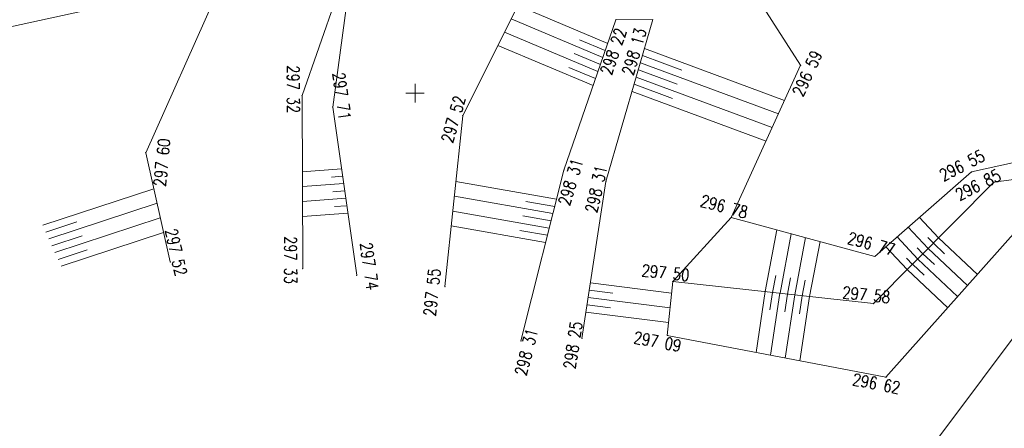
# Model space of a CAD drawing. Header units: metres. Extents: x -457078 to -456448, y -1111280 to -1111132.
# Tile 24 of 35: x -456736 to -456709, y -1111234 to -1111223. Entities that reach past the tile are written whole.
import ezdxf
from ezdxf.enums import TextEntityAlignment as Align

# ---------------------------------------------------------------- set-up
doc = ezdxf.new("R2010")
doc.units = ezdxf.units.M
doc.header["$MEASUREMENT"] = 0
doc.layers.get('0').update_dxf_attribs({"lineweight": 13})
for name, color, linetype, lineweight in [('GEOD - VYSKY', 34, 'Continuous', 0), ('Hranice parcel', 9, 'Continuous', 13), ('SIT', 5, 'Continuous', 13), ('SKRYTE_BODY', 7, 'Continuous', 0), ('SRAFY', 7, 'Continuous', 0), ('TEREN', 7, 'Continuous', 13)]:
    doc.layers.add(name, color=color, linetype=linetype, lineweight=lineweight)
doc.styles.add('ROMANS', font='romans.shx')

# ---------------------------------------------------------------- blocks, each defined once
blk = doc.blocks.new('SIT')
at = {"color": 0, "linetype": 'ByBlock', "lineweight": -2}
for p, q in [((-1, 0), (1, 0)), ((0, 1), (0, -1))]:
    blk.add_line(p, q, dxfattribs=at)

msp = doc.modelspace()

# ---------------------------------------------------------------- linework, layer by layer
at = {"layer": 'Hranice parcel', "ltscale": 0.25, "flags": 128}
msp.add_lwpolyline([(-456698.75, -1111218.05), (-456724.32, -1111252.2), (-456722.418, -1111277.746)], dxfattribs=at)
at = {"layer": 'SKRYTE_BODY', "ltscale": 0.25}
for p in [(-456719.588, -1111223.023), (-456714.612, -1111224.251), (-456728.044, -1111225.067), (-456728.044, -1111225.067), (-456727.217, -1111225.376), (-456727.217, -1111225.376), (-456723.715, -1111225.609), (-456732.257, -1111226.605), (-456720.989, -1111227.072), (-456710.007, -1111227.122), (-456719.857, -1111227.381), (-456709.403, -1111227.404), (-456716.481, -1111228.349), (-456716.481, -1111228.349), (-456731.597, -1111229.548), (-456712.612, -1111229.398), (-456728.027, -1111229.727), (-456726.569, -1111229.905), (-456718.056, -1111230.076), (-456718.056, -1111230.076), (-456718.056, -1111230.076), (-456724.193, -1111230.212), (-456712.648, -1111230.669), (-456722.147, -1111231.674), (-456720.504, -1111231.607), (-456718.206, -1111231.528), (-456718.206, -1111231.528), (-456712.315, -1111232.656)]:
    msp.add_point(p, dxfattribs=at)
at = {"layer": 'SRAFY', "ltscale": 0.25}
for p, q in [((-456719.809, -1111223.663), (-456722.231, -1111222.643)), ((-456719.941, -1111224.042), (-456722.41, -1111223.002)), ((-456720.072, -1111224.421), (-456722.59, -1111223.36)), ((-456720.203, -1111224.8), (-456722.769, -1111223.719)), ((-456719.875, -1111223.853), (-456720.567, -1111223.561)), ((-456718.816, -1111223.798), (-456715.044, -1111225.198)), ((-456720.006, -1111224.231), (-456720.712, -1111223.934)), ((-456718.872, -1111223.991), (-456717.81, -1111224.385)), ((-456720.137, -1111224.61), (-456720.857, -1111224.307)), ((-456718.928, -1111224.184), (-456715.21, -1111225.563)), ((-456719.04, -1111224.569), (-456715.377, -1111225.928)), ((-456718.984, -1111224.376), (-456717.937, -1111224.764)), ((-456719.096, -1111224.761), (-456718.065, -1111225.144)), ((-456719.151, -1111224.954), (-456715.543, -1111226.293)), ((-456726.979, -1111227.041), (-456728.037, -1111227.118)), ((-456726.95, -1111227.24), (-456727.253, -1111227.262)), ((-456726.922, -1111227.438), (-456728.035, -1111227.519)), ((-456721.187, -1111227.859), (-456723.899, -1111227.38)), ((-456735.027, -1111228.562), (-456732.039, -1111227.575)), ((-456726.894, -1111227.637), (-456727.212, -1111227.66)), ((-456721.285, -1111228.248), (-456723.94, -1111227.779)), ((-456734.864, -1111228.93), (-456731.951, -1111227.968)), ((-456726.865, -1111227.835), (-456728.034, -1111227.92)), ((-456726.837, -1111228.034), (-456727.171, -1111228.058)), ((-456721.236, -1111228.054), (-456722.011, -1111227.917)), ((-456726.808, -1111228.232), (-456728.032, -1111228.321)), ((-456721.383, -1111228.637), (-456723.982, -1111228.177)), ((-456721.334, -1111228.443), (-456722.093, -1111228.308)), ((-456734.945, -1111228.746), (-456734.113, -1111228.471)), ((-456734.701, -1111229.297), (-456731.863, -1111228.36)), ((-456721.481, -1111229.026), (-456724.023, -1111228.576)), ((-456710.893, -1111228.903), (-456711.412, -1111228.349)), ((-456734.537, -1111229.665), (-456731.776, -1111228.752)), ((-456721.432, -1111228.831), (-456722.174, -1111228.7)), ((-456715.566, -1111230.349), (-456715.251, -1111228.683)), ((-456715.167, -1111230.393), (-456714.864, -1111228.788)), ((-456711.175, -1111229.187), (-456711.713, -1111228.613)), ((-456734.782, -1111229.114), (-456733.971, -1111228.846)), ((-456714.769, -1111230.436), (-456714.476, -1111228.893)), ((-456714.37, -1111230.48), (-456714.089, -1111228.997)), ((-456711.457, -1111229.471), (-456712.015, -1111228.876)), ((-456711.034, -1111229.045), (-456711.182, -1111228.887)), ((-456711.034, -1111229.045), (-456710.731, -1111229.329)), ((-456710.893, -1111228.903), (-456709.85, -1111229.884)), ((-456734.619, -1111229.481), (-456733.83, -1111229.22)), ((-456711.739, -1111229.755), (-456712.316, -1111229.139)), ((-456711.316, -1111229.329), (-456711.47, -1111229.165)), ((-456711.316, -1111229.329), (-456711.009, -1111229.618)), ((-456711.175, -1111229.187), (-456710.116, -1111230.183)), ((-456711.598, -1111229.613), (-456711.757, -1111229.443)), ((-456711.598, -1111229.612), (-456711.286, -1111229.906)), ((-456711.457, -1111229.471), (-456710.382, -1111230.482)), ((-456711.739, -1111229.754), (-456710.647, -1111230.781)), ((-456720.274, -1111230.108), (-456718.088, -1111230.388)), ((-456715.367, -1111230.371), (-456715.28, -1111229.912)), ((-456714.968, -1111230.415), (-456714.884, -1111229.973)), ((-456714.569, -1111230.458), (-456714.489, -1111230.035)), ((-456720.305, -1111230.305), (-456719.675, -1111230.386)), ((-456715.566, -1111230.349), (-456715.812, -1111231.986)), ((-456715.367, -1111230.371), (-456715.438, -1111230.839)), ((-456715.168, -1111230.393), (-456715.419, -1111232.062)), ((-456714.969, -1111230.414), (-456715.041, -1111230.891)), ((-456720.365, -1111230.701), (-456719.73, -1111230.782)), ((-456720.335, -1111230.503), (-456718.129, -1111230.786)), ((-456714.77, -1111230.436), (-456715.026, -1111232.137)), ((-456714.571, -1111230.458), (-456714.644, -1111230.944)), ((-456714.372, -1111230.48), (-456714.633, -1111232.212)), ((-456720.396, -1111230.899), (-456718.17, -1111231.184))]:
    msp.add_line(p, q, dxfattribs=at)
at = {"layer": 'TEREN', "ltscale": 0.25}
for p, q in [((-456717.355, -1111219.977), (-456714.612, -1111224.251)), ((-456728.044, -1111225.067), (-456726.628, -1111220.999)), ((-456726.628, -1111220.999), (-456727.217, -1111225.376)), ((-456721.779, -1111221.741), (-456723.715, -1111225.609)), ((-456736.456, -1111223.335), (-456730.185, -1111221.966)), ((-456730.185, -1111221.966), (-456732.257, -1111226.605)), ((-456720.989, -1111227.072), (-456719.588, -1111223.023)), ((-456718.59, -1111223.022), (-456719.857, -1111227.381)), ((-456719.588, -1111223.023), (-456718.59, -1111223.022)), ((-456714.612, -1111224.251), (-456716.481, -1111228.349)), ((-456728.044, -1111225.067), (-456728.027, -1111229.727)), ((-456727.217, -1111225.376), (-456726.569, -1111229.905)), ((-456723.715, -1111225.609), (-456724.193, -1111230.212)), ((-456710.007, -1111227.122), (-456705.115, -1111226.032)), ((-456732.257, -1111226.605), (-456731.597, -1111229.548)), ((-456709.403, -1111227.404), (-456704.674, -1111226.733)), ((-456722.147, -1111231.674), (-456720.989, -1111227.072)), ((-456712.612, -1111229.398), (-456710.007, -1111227.122)), ((-456719.857, -1111227.381), (-456720.504, -1111231.607)), ((-456712.648, -1111230.669), (-456709.403, -1111227.404)), ((-456718.056, -1111230.076), (-456716.481, -1111228.349)), ((-456716.481, -1111228.349), (-456712.612, -1111229.398)), ((-456712.315, -1111232.656), (-456708.664, -1111228.55)), ((-456718.206, -1111231.528), (-456718.056, -1111230.076)), ((-456718.056, -1111230.076), (-456712.648, -1111230.669)), ((-456718.206, -1111231.528), (-456712.315, -1111232.656))]:
    msp.add_line(p, q, dxfattribs=at)

# ---------------------------------------------------------------- block references
at = {"layer": 'SIT', "ltscale": 0.25, "xscale": 0.25, "yscale": 0.25, "zscale": 0.25}
msp.add_blockref('SIT', (-456725, -1111225), dxfattribs=at)

# ---------------------------------------------------------------- texts
at = {"layer": 'GEOD - VYSKY', "style": 'ROMANS', "width": 0.8}
for s, rotation, p in [('298 22 ', 70.9138, (-456719.472, -1111223.847)), ('298 13 ', 73.7928, (-456718.915, -1111223.843)), ('296 59 ', 65.4834, (-456714.248, -1111224.456)), ('297 32 ', 270.209, (-456728.443, -1111224.988)), ('297 71 ', 278.1425, (-456727.123, -1111225.194)), ('297 52 ', 73.7413, (-456723.784, -1111225.663)), ('297 60 ', 84.2861, (-456731.648, -1111226.797)), ('296 55 ', 26.8525, (-456710.11, -1111227.053)), ('298 31 ', 73.3949, (-456720.629, -1111227.354)), ('298 31 ', 77.5442, (-456719.942, -1111227.533)), ('296 85 ', 26.8525, (-456709.676, -1111227.579)), ('296 78 ', 344.8301, (-456716.628, -1111228.237)), ('297 52 ', 282.6401, (-456731.577, -1111229.41)), ('296 77 ', 344.8301, (-456712.666, -1111229.241)), ('297 33 ', 270.209, (-456728.515, -1111229.588)), ('297 74 ', 278.1425, (-456726.383, -1111229.774)), ('297 50 ', 353.7424, (-456718.18, -1111230.012)), ('297 55 ', 84.0714, (-456724.37, -1111230.296)), ('297 58 ', 353.7424, (-456712.772, -1111230.605)), ('298 25 ', 81.2956, (-456720.573, -1111231.728)), ('298 31 ', 75.8759, (-456721.824, -1111231.928)), ('297 09 ', 349.1603, (-456718.41, -1111231.871)), ('296 62 ', 349.1603, (-456712.513, -1111233))]:
    msp.add_text(s, height=0.325, rotation=rotation, dxfattribs=at).set_placement(p, align=Align.CENTER)

doc.saveas('drawing.dxf')
